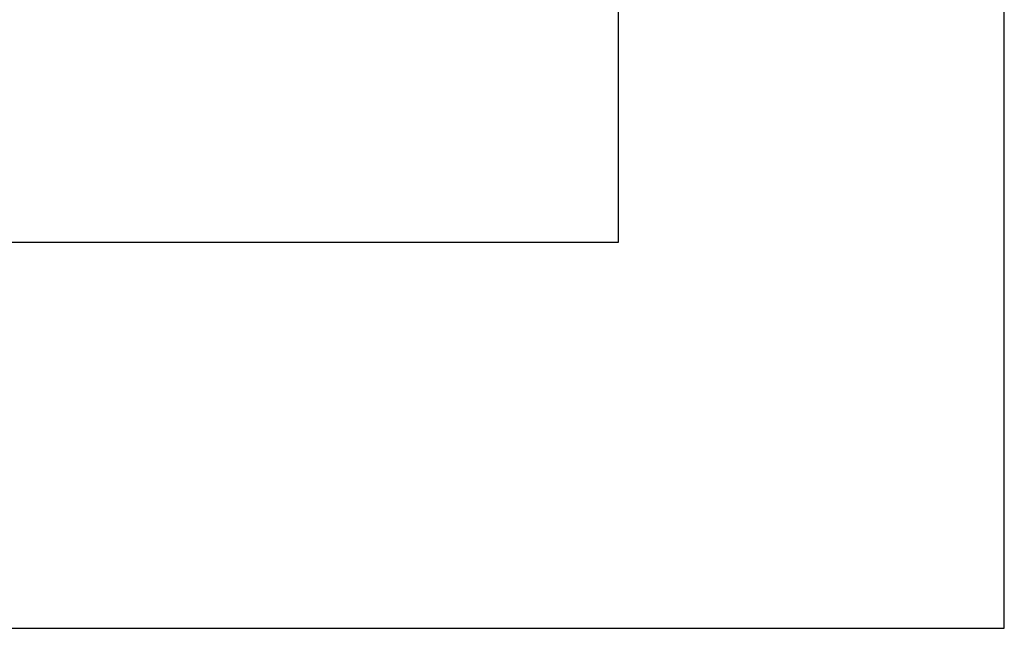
# Model space of a CAD drawing. Extents: x -53 to 531, y -106 to 304.
# Tile 58 of 65: x 518 to 531, y -106 to -98. Entities that reach past the tile are written whole.
import ezdxf

# ---------------------------------------------------------------- set-up
doc = ezdxf.new("R2010")
doc.units = 0
doc.layers.add('BOARD_GEOMETRY_DIMENSION', color=2, linetype='CONTINUOUS')
doc.layers.add('BOARD_GEOMETRY_SILKSCREEN_TOP', color=1, linetype='CONTINUOUS')

msp = doc.modelspace()

# ---------------------------------------------------------------- linework, layer by layer
at = {"layer": 'BOARD_GEOMETRY_DIMENSION'}
for points in [[(-52.793138, -106.154474), (531.20671, -106.154474), (531.20671, 303.845722), (-52.793138, 303.845722), (-52.793138, -106.154474)], [(526.20672, -101.154484), (526.20672, 298.845478)], [(-47.793148, -101.154484), (526.20672, -101.154484)]]:
    msp.add_lwpolyline(points, dxfattribs=at)
at = {"layer": 'BOARD_GEOMETRY_SILKSCREEN_TOP'}
for points in [[(-52.793138, -106.154474), (531.20671, -106.154474), (531.20671, 303.845722), (-52.793138, 303.845722), (-52.793138, -106.154474)], [(526.20672, -101.154484), (526.20672, 298.845478)], [(-47.793148, -101.154484), (526.20672, -101.154484)]]:
    msp.add_lwpolyline(points, dxfattribs=at)

doc.saveas('drawing.dxf')
